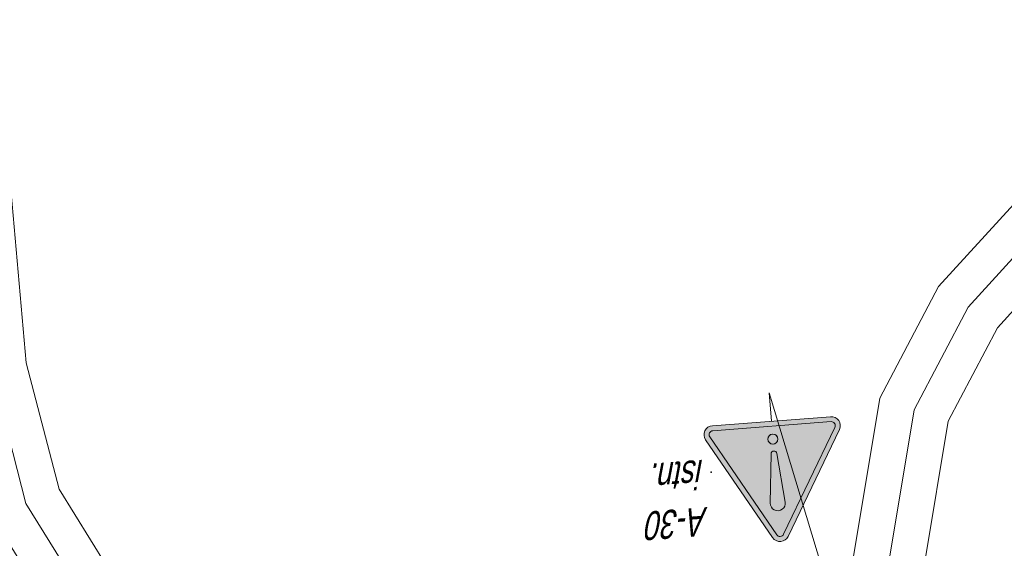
# Model space of a CAD drawing. Header units: metres. Extents: x 7599202 to 7605200, y 5484926 to 5487717.
# Tile 14 of 19: x 7603663 to 7603801, y 5485407 to 5485481. Entities that reach past the tile are written whole.
import ezdxf
from ezdxf.lldxf.tags import DXFTag

# ---------------------------------------------------------------- set-up
doc = ezdxf.new("R2010")
doc.units = ezdxf.units.M
doc.header["$MEASUREMENT"] = 0
doc.layers.get('0').update_dxf_attribs({"linetype": 'CONTINUOUS', "lineweight": 18})
doc.layers.add('0O', color=7, linetype='CONTINUOUS', lineweight=18)
doc.layers.add('_0', color=7, linetype='CONTINUOUS')
doc.styles.get("Standard").update_dxf_attribs({"font": 'IC-isocp.shx', "width": 0.75, "oblique": 15})
tags = doc.linetypes.add('DASHDOT', pattern=[1, 0.5, -0.25, 0, -0.25]).pattern_tags.tags
tags[10:11] = [DXFTag(74, 4), DXFTag(75, 0), DXFTag(340, '0'), DXFTag(46, 1.0), DXFTag(50, 0.0), DXFTag(44, 0.0), DXFTag(45, 0.0)]
tags[8:9] = [DXFTag(74, 4), DXFTag(75, 0), DXFTag(340, '0'), DXFTag(46, 1.0), DXFTag(50, 0.0), DXFTag(44, 0.0), DXFTag(45, 0.0)]
tags[6:7] = [DXFTag(74, 4), DXFTag(75, 0), DXFTag(340, '0'), DXFTag(46, 1.0), DXFTag(50, 0.0), DXFTag(44, 0.0), DXFTag(45, 0.0)]
tags[4:5] = [DXFTag(74, 4), DXFTag(75, 0), DXFTag(340, '0'), DXFTag(46, 1.0), DXFTag(50, 0.0), DXFTag(44, 0.0), DXFTag(45, 0.0)]

# ---------------------------------------------------------------- blocks, each defined once
blk = doc.blocks.new('A030')
h = blk.add_hatch(color=1)
h.dxf.hatch_style = 1
edge = h.paths.add_edge_path()
edge.add_line((-4.159, 0), (4.159, 0))
edge.add_arc((4.159, 0.63), 0.63, 270, 390)
edge.add_line((4.704, 0.945), (0.546, 8.148))
edge.add_arc((0, 7.833), 0.63, 30, 150)
edge.add_line((-0.546, 8.148), (-4.704, 0.945))
edge.add_arc((-4.159, 0.63), 0.63, 150, 270)
edge = h.paths.add_edge_path(flags=16)
edge.add_line((-4.159, 0.35), (4.159, 0.35))
edge.add_arc((4.159, 0.63), 0.28, 270, 390)
edge.add_line((4.401, 0.77), (0.242, 7.973))
edge.add_arc((0, 7.833), 0.28, 30, 150)
edge.add_line((-0.242, 7.973), (-4.401, 0.77))
edge.add_arc((-4.159, 0.63), 0.28, 150, 270)
h = blk.add_hatch(color=2)
h.dxf.hatch_style = 1
edge = h.paths.add_edge_path()
edge.add_line((-4.159, 0.35), (4.159, 0.35))
edge.add_arc((4.159, 0.63), 0.28, 270, 390)
edge.add_line((4.401, 0.77), (0.242, 7.973))
edge.add_arc((0, 7.833), 0.28, 30, 150)
edge.add_line((-0.242, 7.973), (-4.401, 0.77))
edge.add_arc((-4.159, 0.63), 0.28, 150, 270)
edge = h.paths.add_edge_path(flags=16)
edge.add_arc((0, 5.775), 0.525, 354.78409, 545.21591)
edge.add_line((-0.523, 5.727), (-0.209, 2.291))
edge.add_arc((0, 2.31), 0.21, 185.21591, 354.78409)
edge.add_line((0.209, 2.291), (0.523, 5.727))
edge = h.paths.add_edge_path(flags=16)
edge.add_arc((0, 1.26), 0.35, 180, 360)
edge.add_arc((0, 1.26), 0.35, 0, 180)
h = blk.add_hatch(color=7)
h.dxf.hatch_style = 1
edge = h.paths.add_edge_path()
edge.add_arc((0, 5.775), 0.525, 354.78409, 545.21591)
edge.add_line((-0.523, 5.727), (-0.209, 2.291))
edge.add_arc((0, 2.31), 0.21, 185.21591, 354.78409)
edge.add_line((0.209, 2.291), (0.523, 5.727))
edge = h.paths.add_edge_path()
edge.add_arc((0, 1.26), 0.35, 180, 360)
edge.add_arc((0, 1.26), 0.35, 0, 180)
at = {"color": 1, "elevation": 2}
blk.add_lwpolyline([(-4.159, 0), (4.159, 0, 0.57735), (4.704, 0.945), (0.546, 8.148, 0.57735), (-0.546, 8.148), (-4.704, 0.945, 0.57735)], format="xyb", close=True, dxfattribs=at)
at = {"color": 2, "elevation": 2}
for points in [[(-4.159, 0.35), (4.159, 0.35, 0.57735), (4.401, 0.77), (0.242, 7.973, 0.57735), (-0.242, 7.973), (-4.401, 0.77, 0.57735)], [(0.523, 5.727), (0.209, 2.291, -0.912871), (-0.209, 2.291), (-0.523, 5.727, -1.095445)], [(0.35, 1.26, -1), (-0.35, 1.26, -1)]]:
    blk.add_lwpolyline(points, format="xyb", close=True, dxfattribs=at)
at = {"color": 7, "elevation": 2}
for points in [[(0.209, 2.291), (0.523, 5.727, 1.095445), (-0.523, 5.727), (-0.209, 2.291, 0.912871)], [(0.523, 5.727, 1.095445), (-0.523, 5.727), (-0.209, 2.291, 0.912871), (0.209, 2.291)], [(-0.35, 1.26, 1), (0.35, 1.26, 1)]]:
    blk.add_lwpolyline(points, format="xyb", close=True, dxfattribs=at)
at = {"color": 7}
blk.add_circle((0, 1.26, 2), 0.35, dxfattribs=at)
blk = doc.blocks.new('A-30')
at = {"layer": '_0'}
blk.add_point((4.5, 3.25, 2), dxfattribs=at)
blk.add_blockref('A030', (0, 0))

msp = doc.modelspace()

# ---------------------------------------------------------------- linework, layer by layer
at = {"color": 5, "linetype": 'Continuous'}
for points in [[(7603547.02, 5485563.2), (7603592.45, 5485524.64), (7603624.75, 5485515.46), (7603640.77, 5485504.13), (7603652.11, 5485485.67), (7603661.87, 5485458.2), (7603664.14, 5485432.8), (7603668.74, 5485415.05), (7603677.54, 5485400.85), (7603701.77, 5485375.81), (7603728.1, 5485356.05), (7603746.96, 5485345.65), (7603773.06, 5485337.93), (7603779.8, 5485341.26), (7603784.26, 5485350.99), (7603780.16, 5485405.6), (7603783.85, 5485427.8), (7603792.1, 5485443.49), (7603802.65, 5485455.06), (7603827.21, 5485470.33), (7603861.75, 5485483.24), (7603905.88, 5485495.74), (7603938.89, 5485498.14), (7604010.69, 5485486.23)], [(7603542.53, 5485553.89), (7603587.63, 5485515.61), (7603620.37, 5485506.31), (7603633.33, 5485497.15), (7603643.04, 5485481.33), (7603652.02, 5485456.05), (7603654.26, 5485431.08), (7603659.44, 5485411.08), (7603669.61, 5485394.67), (7603695.13, 5485368.29), (7603722.66, 5485347.63), (7603743.08, 5485336.37), (7603773.98, 5485327.23), (7603787.41, 5485333.87), (7603794.43, 5485349.17), (7603790.23, 5485405.15), (7603793.45, 5485424.57), (7603800.35, 5485437.7), (7603809.11, 5485447.3), (7603831.64, 5485461.31), (7603864.87, 5485473.73), (7603907.62, 5485485.84), (7603938.43, 5485488.08), (7604008.92, 5485476.38)]]:
    msp.add_lwpolyline(points, dxfattribs=at)
at = {"color": 5, "linetype": 'DASHDOT', "ltscale": 10}
msp.add_lwpolyline([(7603540.84, 5485561.89), (7603590.04, 5485520.13), (7603622.56, 5485510.88), (7603637.05, 5485500.64), (7603647.57, 5485483.5), (7603656.94, 5485457.12), (7603659.2, 5485431.94), (7603664.09, 5485413.06), (7603673.58, 5485397.76), (7603698.45, 5485372.05), (7603725.38, 5485351.84), (7603745.02, 5485341.01), (7603773.52, 5485332.58), (7603783.6, 5485337.57), (7603789.34, 5485350.08), (7603785.19, 5485405.37), (7603788.65, 5485426.19), (7603796.22, 5485440.6), (7603805.88, 5485451.18), (7603829.42, 5485465.82), (7603863.31, 5485478.48), (7603906.75, 5485490.79), (7603938.66, 5485493.11), (7604009.81, 5485481.31)], dxfattribs=at)
at = {"layer": '0O'}
for p, q in [((7603768.66, 5485424.59), (7603768.35, 5485428.58)), ((7603768.35, 5485428.58), (7603775.8, 5485403.78))]:
    msp.add_line(p, q, dxfattribs=at)

# ---------------------------------------------------------------- block references
at = {"linetype": 'Continuous', "xscale": 2, "yscale": 2, "zscale": 2, "rotation": 184.3741813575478}
msp.add_blockref('A-30', (7603768.66, 5485424.59, -4), dxfattribs=at)

# ---------------------------------------------------------------- texts
at = {"layer": '0O', "insert": (7603759.99, 5485408.56, 0), "char_height": 4, "width": 69.5411, "attachment_point": 1, "rotation": 184.3742}
msp.add_mtext('A{\\Fic-isocp.shx|c1;-30\\Pistn.}', dxfattribs=at)

doc.saveas('drawing.dxf')
